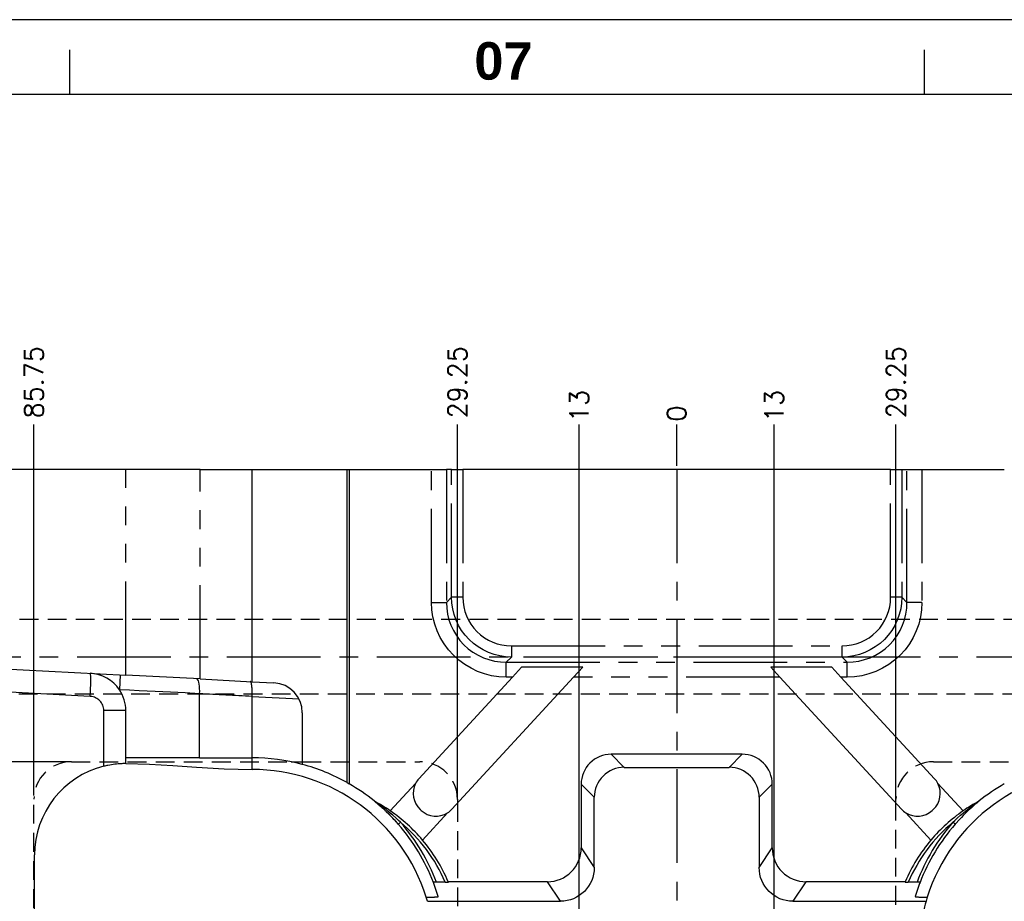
# Model space of a CAD drawing. Extents: x 2651 to 11825, y -3833 to 1075.
# Tile 32 of 256: x 3328 to 3459, y -3131 to -3013. Entities that reach past the tile are written whole.
import ezdxf

# ---------------------------------------------------------------- set-up
doc = ezdxf.new("R2010")
doc.units = 0
doc.header["$LTSCALE"] = 10
for name, pattern in [('CENTER', [2, 1.25, -0.25, 0.25, -0.25]), ('HIDDEN', [0.375, 0.25, -0.125]), ('PHANTOM', [2.5, 1.25, -0.25, 0.25, -0.25, 0.25, -0.25])]:
    doc.linetypes.add(name, pattern=pattern)
doc.layers.get('0').update_dxf_attribs({"linetype": 'CONTINUOUS'})
doc.layers.get('Defpoints').update_dxf_attribs({"linetype": 'CONTINUOUS'})
for name, color, linetype in [('BOX', 4, 'CONTINUOUS'), ('CEN', 1, 'CENTER'), ('COOL', 150, 'HIDDEN'), ('DIM', 3, 'CONTINUOUS'), ('LAYER_101', 7, 'CONTINUOUS')]:
    doc.layers.add(name, color=color, linetype=linetype)
doc.styles.get("Standard").update_dxf_attribs({"font": 'romans.shx'})
doc.dimstyles.new('1-1', dxfattribs={"dimtxt": 2.5, "dimasz": 2.5, "dimexe": 1, "dimexo": 0.5, "dimtad": 0, "dimrnd": 1.38778e-17, "dimzin": 9, "dimdsep": 46, "dimtxsty": 'Standard', "dimblk": 'CLOSED', "dimcen": 0, "dimclrd": 3, "dimclre": 3, "dimclrt": 3, "dimazin": 2, "dimtfac": 0.75, "dimtofl": 0, "dimtmove": 0, "dimatfit": 3, "dimfxl": 0, "dimtolj": 1, "dimarcsym": 0})

# ---------------------------------------------------------------- blocks, each defined once
blk = doc.blocks.new('*D590')
at = {"layer": 'Defpoints', "color": 0}
for p in [(3415.68, -3067.36), (3415.68, -3073.36), (3415.68, -3173.36)]:
    blk.add_point(p, dxfattribs=at)
at = {"layer": 'DIM', "color": 3, "lineweight": -2}
blk.add_line((3415.68, -3072.86), (3415.68, -3067.36), dxfattribs=at)
at = {"layer": 'DIM', "color": 3, "insert": (3415.68, -3065.9), "char_height": 2.5, "attachment_point": 5, "rotation": 90}
blk.add_mtext('\\A1;0', dxfattribs=at)
blk = doc.blocks.new('_Closed')
at = {"color": 0, "linetype": 'ByBlock', "lineweight": -2}
for p, q in [((-1, 0.167), (0, 0)), ((-1, 0.167), (-1, -0.167)), ((0, 0), (-1, -0.167)), ((0, 0), (-1, 0))]:
    blk.add_line(p, q, dxfattribs=at)
blk = doc.blocks.new('*D591')
at = {"layer": 'Defpoints', "color": 0}
for p in [(3515.68, -3067.36), (3515.68, -3092.36), (3415.68, -3173.36)]:
    blk.add_point(p, dxfattribs=at)
at = {"layer": 'DIM', "color": 3, "lineweight": -2}
blk.add_line((3515.68, -3091.86), (3515.68, -3067.36), dxfattribs=at)
at = {"layer": 'DIM', "color": 3, "insert": (3515.68, -3063.7), "char_height": 2.5, "attachment_point": 5, "rotation": 90}
blk.add_mtext('\\A1;100', dxfattribs=at)
blk = doc.blocks.new('*D592')
at = {"layer": 'Defpoints', "color": 0}
for p in [(3523.68, -3067.36), (3523.68, -3112.64), (3415.68, -3173.36)]:
    blk.add_point(p, dxfattribs=at)
at = {"layer": 'DIM', "color": 3, "lineweight": -2}
blk.add_line((3523.68, -3112.14), (3523.68, -3067.36), dxfattribs=at)
at = {"layer": 'DIM', "color": 3, "insert": (3523.68, -3063.7), "char_height": 2.5, "attachment_point": 5, "rotation": 90}
blk.add_mtext('\\A1;108', dxfattribs=at)
blk = doc.blocks.new('*D593')
at = {"layer": 'Defpoints', "color": 0}
for p in [(3535.68, -3067.36), (3535.68, -3073.36), (3415.68, -3173.36)]:
    blk.add_point(p, dxfattribs=at)
at = {"layer": 'DIM', "color": 3, "lineweight": -2}
blk.add_line((3535.68, -3072.86), (3535.68, -3067.36), dxfattribs=at)
at = {"layer": 'DIM', "color": 3, "insert": (3535.68, -3063.7), "char_height": 2.5, "attachment_point": 5, "rotation": 90}
blk.add_mtext('\\A1;120', dxfattribs=at)
blk = doc.blocks.new('*D594')
at = {"layer": 'Defpoints', "color": 0}
for p in [(3315.68, -3067.36), (3315.68, -3092.36), (3415.68, -3173.36)]:
    blk.add_point(p, dxfattribs=at)
at = {"layer": 'DIM', "color": 3, "lineweight": -2}
blk.add_line((3315.68, -3091.86), (3315.68, -3067.36), dxfattribs=at)
at = {"layer": 'DIM', "color": 3, "insert": (3315.68, -3063.7), "char_height": 2.5, "attachment_point": 5, "rotation": 90}
blk.add_mtext('\\A1;100', dxfattribs=at)
blk = doc.blocks.new('*D595')
at = {"layer": 'Defpoints', "color": 0}
for p in [(3307.68, -3067.36), (3307.68, -3112.64), (3415.68, -3173.36)]:
    blk.add_point(p, dxfattribs=at)
at = {"layer": 'DIM', "color": 3, "lineweight": -2}
blk.add_line((3307.68, -3112.14), (3307.68, -3067.36), dxfattribs=at)
at = {"layer": 'DIM', "color": 3, "insert": (3307.68, -3063.7), "char_height": 2.5, "attachment_point": 5, "rotation": 90}
blk.add_mtext('\\A1;108', dxfattribs=at)
blk = doc.blocks.new('*D596')
at = {"layer": 'Defpoints', "color": 0}
for p in [(3295.68, -3067.36), (3295.68, -3073.36), (3415.68, -3173.36)]:
    blk.add_point(p, dxfattribs=at)
at = {"layer": 'DIM', "color": 3, "lineweight": -2}
blk.add_line((3295.68, -3072.86), (3295.68, -3067.36), dxfattribs=at)
at = {"layer": 'DIM', "color": 3, "insert": (3295.68, -3063.7), "char_height": 2.5, "attachment_point": 5, "rotation": 90}
blk.add_mtext('\\A1;120', dxfattribs=at)
blk = doc.blocks.new('*D597')
at = {"layer": 'Defpoints', "color": 0}
for p in [(3289.68, -3073.36), (3295.68, -3073.36), (3415.68, -3173.36)]:
    blk.add_point(p, dxfattribs=at)
at = {"layer": 'DIM', "color": 3, "lineweight": -2}
blk.add_line((3295.18, -3073.36), (3289.68, -3073.36), dxfattribs=at)
at = {"layer": 'DIM', "color": 3, "insert": (3286.02, -3073.36), "char_height": 2.5, "attachment_point": 5}
blk.add_mtext('\\A1;100', dxfattribs=at)
blk = doc.blocks.new('*D598')
at = {"layer": 'Defpoints', "color": 0}
for p in [(3289.68, -3098.36), (3295.68, -3098.36), (3415.68, -3173.36)]:
    blk.add_point(p, dxfattribs=at)
at = {"layer": 'DIM', "color": 3, "lineweight": -2}
blk.add_line((3295.18, -3098.36), (3289.68, -3098.36), dxfattribs=at)
at = {"layer": 'DIM', "color": 3, "insert": (3287.04, -3098.36), "char_height": 2.5, "attachment_point": 5}
blk.add_mtext('\\A1;75', dxfattribs=at)
blk = doc.blocks.new('*D599')
at = {"layer": 'Defpoints', "color": 0}
for p in [(3289.68, -3118.36), (3301.97, -3118.36), (3415.68, -3173.36)]:
    blk.add_point(p, dxfattribs=at)
at = {"layer": 'DIM', "color": 3, "lineweight": -2}
blk.add_line((3301.47, -3118.36), (3289.68, -3118.36), dxfattribs=at)
at = {"layer": 'DIM', "color": 3, "insert": (3287.04, -3118.36), "char_height": 2.5, "attachment_point": 5}
blk.add_mtext('\\A1;55', dxfattribs=at)
blk = doc.blocks.new('*D608')
at = {"layer": 'Defpoints', "color": 0}
for p in [(3529.4, -3118.36), (3541.68, -3118.36), (3415.68, -3173.36)]:
    blk.add_point(p, dxfattribs=at)
at = {"layer": 'DIM', "color": 3, "lineweight": -2}
blk.add_line((3529.9, -3118.36), (3541.68, -3118.36), dxfattribs=at)
at = {"layer": 'DIM', "color": 3, "insert": (3544.33, -3118.36), "char_height": 2.5, "attachment_point": 5}
blk.add_mtext('\\A1;55', dxfattribs=at)
blk = doc.blocks.new('*D786')
at = {"layer": 'Defpoints', "color": 0}
for p in [(3402.68, -3067.36), (3415.68, -3173.36), (3402.68, -3193.83)]:
    blk.add_point(p, dxfattribs=at)
at = {"layer": 'DIM', "color": 3, "lineweight": -2}
blk.add_line((3402.68, -3193.33), (3402.68, -3067.36), dxfattribs=at)
at = {"layer": 'DIM', "color": 3, "insert": (3402.68, -3064.89), "char_height": 2.5, "attachment_point": 5, "rotation": 90}
blk.add_mtext('\\A1;13', dxfattribs=at)
blk = doc.blocks.new('*D787')
at = {"layer": 'Defpoints', "color": 0}
for p in [(3428.68, -3067.36), (3415.68, -3173.36), (3428.68, -3193.83)]:
    blk.add_point(p, dxfattribs=at)
at = {"layer": 'DIM', "color": 3, "lineweight": -2}
blk.add_line((3428.68, -3193.33), (3428.68, -3067.36), dxfattribs=at)
at = {"layer": 'DIM', "color": 3, "insert": (3428.68, -3064.89), "char_height": 2.5, "attachment_point": 5, "rotation": 90}
blk.add_mtext('\\A1;13', dxfattribs=at)
blk = doc.blocks.new('dg')
at = {"color": 4}
for p, q in [((684, 816), (684, 810)), ((798, 816), (798, 810))]:
    blk.add_line(p, q, dxfattribs=at)
at = {"layer": 'BOX', "color": 3}
for points in [[(0, 0), (1140, 0), (1140, 820), (0, 820)], [(10, 10), (1130, 10), (1130, 810), (10, 810)]]:
    blk.add_lwpolyline(points, close=True, dxfattribs=at)
at = {"color": 4, "insert": (738, 817), "char_height": 5, "attachment_point": 1}
blk.add_mtext_dynamic_manual_height_columns('{\\fArial|b1|i0|c0|p34;\\C6;07}', width=8, gutter_width=12.5, heights=[0], dxfattribs=at)
blk = doc.blocks.new('*D3403')
at = {"layer": 'Defpoints', "color": 0}
for p in [(3329.93, -3067.36), (3329.93, -3117.36), (3415.68, -3173.36)]:
    blk.add_point(p, dxfattribs=at)
at = {"layer": 'DIM', "color": 3, "lineweight": -2}
blk.add_line((3329.93, -3116.86), (3329.93, -3067.36), dxfattribs=at)
at = {"layer": 'DIM', "color": 3, "insert": (3329.93, -3061.73), "char_height": 2.5, "attachment_point": 5, "rotation": 90}
blk.add_mtext('\\A1;85.75', dxfattribs=at)
blk = doc.blocks.new('*D3404')
at = {"layer": 'Defpoints', "color": 0}
for p in [(3386.43, -3067.36), (3386.43, -3117.89), (3415.68, -3173.36)]:
    blk.add_point(p, dxfattribs=at)
at = {"layer": 'DIM', "color": 3, "lineweight": -2}
blk.add_line((3386.43, -3117.39), (3386.43, -3067.36), dxfattribs=at)
at = {"layer": 'DIM', "color": 3, "insert": (3386.43, -3061.73), "char_height": 2.5, "attachment_point": 5, "rotation": 90}
blk.add_mtext('\\A1;29.25', dxfattribs=at)
blk = doc.blocks.new('*D3405')
at = {"layer": 'Defpoints', "color": 0}
for p in [(3444.93, -3067.36), (3444.93, -3117.89), (3415.68, -3173.36)]:
    blk.add_point(p, dxfattribs=at)
at = {"layer": 'DIM', "color": 3, "lineweight": -2}
blk.add_line((3444.93, -3117.39), (3444.93, -3067.36), dxfattribs=at)
at = {"layer": 'DIM', "color": 3, "insert": (3444.93, -3061.73), "char_height": 2.5, "attachment_point": 5, "rotation": 90}
blk.add_mtext('\\A1;29.25', dxfattribs=at)
blk = doc.blocks.new('*D3406')
at = {"layer": 'Defpoints', "color": 0}
for p in [(3501.43, -3067.36), (3501.43, -3117.36), (3415.68, -3173.36)]:
    blk.add_point(p, dxfattribs=at)
at = {"layer": 'DIM', "color": 3, "lineweight": -2}
blk.add_line((3501.43, -3116.86), (3501.43, -3067.36), dxfattribs=at)
at = {"layer": 'DIM', "color": 3, "insert": (3501.43, -3061.73), "char_height": 2.5, "attachment_point": 5, "rotation": 90}
blk.add_mtext('\\A1;85.75', dxfattribs=at)
blk = doc.blocks.new('*D3407')
at = {"layer": 'Defpoints', "color": 0}
for p in [(3496.43, -3112.36), (3541.68, -3112.36), (3415.68, -3173.36)]:
    blk.add_point(p, dxfattribs=at)
at = {"layer": 'DIM', "color": 3, "lineweight": -2}
blk.add_line((3496.93, -3112.36), (3541.68, -3112.36), dxfattribs=at)
at = {"layer": 'DIM', "color": 3, "insert": (3543.92, -3112.36), "char_height": 2.5, "attachment_point": 5}
blk.add_mtext('\\A1;61', dxfattribs=at)
blk = doc.blocks.new('*D3410')
at = {"layer": 'Defpoints', "color": 0}
for p in [(3289.68, -3112.36), (3334.93, -3112.36), (3415.68, -3173.36)]:
    blk.add_point(p, dxfattribs=at)
at = {"layer": 'DIM', "color": 3, "lineweight": -2}
blk.add_line((3334.43, -3112.36), (3289.68, -3112.36), dxfattribs=at)
at = {"layer": 'DIM', "color": 3, "insert": (3287.45, -3112.36), "char_height": 2.5, "attachment_point": 5}
blk.add_mtext('\\A1;61', dxfattribs=at)

msp = doc.modelspace()

# ---------------------------------------------------------------- linework, layer by layer
at = {"layer": 'CEN'}
msp.add_line((3415.684, -3073.358), (3415.684, -3273.358), dxfattribs=at)
at = {"layer": 'COOL', "color": 1, "linetype": 'CENTER'}
msp.add_line((3295.684, -3098.358), (3524.55, -3098.358), dxfattribs=at)
at = {"layer": 'COOL'}
msp.add_lwpolyline([(3309.278, -3093.358), (3521.663, -3093.358), (3524.55, -3098.358), (3521.663, -3103.358), (3309.278, -3103.358)], dxfattribs=at)
at = {"layer": 'LAYER_101', "color": 0, "linetype": 'Continuous'}
for p, q in [((3342.192, -3073.358), (3295.684, -3073.358)), ((3352.118, -3073.358), (3342.192, -3073.358)), ((3352.118, -3073.358), (3359.032, -3073.358)), ((3359.032, -3101.678), (3359.032, -3073.358)), ((3359.032, -3073.358), (3371.719, -3073.358)), ((3371.719, -3073.358), (3371.986, -3073.358)), ((3371.719, -3115.145), (3371.719, -3073.358)), ((3371.986, -3073.358), (3371.986, -3115.297)), ((3371.986, -3073.358), (3382.977, -3073.358)), ((3382.977, -3073.358), (3384.969, -3073.358)), ((3385.652, -3073.358), (3384.969, -3073.358)), ((3385.652, -3073.358), (3387.146, -3073.358)), ((3444.222, -3073.358), (3387.146, -3073.358)), ((3444.222, -3073.358), (3445.716, -3073.358)), ((3445.716, -3073.358), (3446.399, -3073.358)), ((3446.399, -3073.358), (3448.392, -3073.358)), ((3448.392, -3073.358), (3459.382, -3073.358)), ((3295.684, -3098.358), (3342.192, -3100.795)), ((3352.118, -3101.316), (3342.192, -3100.795)), ((3394.99, -3099.743), (3393.772, -3101.066)), ((3403.147, -3099.743), (3394.99, -3099.743)), ((3401.929, -3101.066), (3403.147, -3099.743)), ((3436.378, -3099.743), (3428.221, -3099.743)), ((3428.221, -3099.743), (3429.44, -3101.066)), ((3437.596, -3101.066), (3436.378, -3099.743)), ((3352.118, -3101.316), (3359.032, -3101.678)), ((3359.032, -3101.678), (3361.947, -3101.831)), ((3393.772, -3101.066), (3381.289, -3114.62)), ((3385.703, -3118.684), (3401.929, -3101.066)), ((3429.44, -3101.066), (3445.665, -3118.684)), ((3450.079, -3114.62), (3437.596, -3101.066)), ((3359.032, -3103.678), (3359.033, -3103.649)), ((3359.032, -3111.826), (3359.032, -3103.678)), ((3342.192, -3111.826), (3342.192, -3105.54)), ((3365.737, -3105.825), (3365.737, -3112.709)), ((3424.433, -3111.358), (3406.936, -3111.358)), ((3351.994, -3111.826), (3342.192, -3111.826)), ((3342.192, -3112.604), (3342.192, -3111.826)), ((3352.024, -3111.826), (3351.994, -3111.826)), ((3352.024, -3111.826), (3352.041, -3111.826)), ((3352.041, -3111.826), (3352.071, -3111.826)), ((3352.071, -3111.826), (3359.032, -3111.826)), ((3408.682, -3113.104), (3422.687, -3113.104)), ((3371.719, -3115.145), (3371.986, -3115.297)), ((3380.851, -3115.243), (3377.474, -3118.91)), ((3402.938, -3115.356), (3402.938, -3123.86)), ((3428.43, -3123.86), (3428.43, -3115.356)), ((3453.894, -3118.91), (3450.517, -3115.243)), ((3375.326, -3117.592), (3375.382, -3117.637)), ((3404.684, -3126.48), (3404.684, -3117.102)), ((3426.684, -3117.102), (3426.684, -3126.48)), ((3455.986, -3117.637), (3455.854, -3117.745)), ((3456.043, -3117.592), (3455.986, -3117.637)), ((3381.605, -3118.853), (3381.458, -3118.717)), ((3381.77, -3122.807), (3385.118, -3119.172)), ((3446.25, -3119.172), (3449.598, -3122.807)), ((3449.91, -3118.717), (3449.763, -3118.853)), ((3452.818, -3120.687), (3453.436, -3120.007)), ((3453.44, -3120.01), (3452.823, -3120.692)), ((3330.015, -3150.436), (3330.015, -3124.78)), ((3383.864, -3130.347), (3383.22, -3128.453)), ((3384.806, -3128.433), (3383.628, -3128.433)), ((3398.444, -3128.358), (3385.197, -3128.358)), ((3385.22, -3128.412), (3385.197, -3128.358)), ((3446.171, -3128.358), (3432.925, -3128.358)), ((3446.171, -3128.358), (3446.148, -3128.412)), ((3447.74, -3128.433), (3446.562, -3128.433)), ((3448.084, -3128.62), (3447.504, -3130.347)), ((3448.148, -3128.453), (3448.084, -3128.62)), ((3382.43, -3130.978), (3382.264, -3130.429)), ((3382.43, -3130.978), (3400.19, -3130.978)), ((3431.179, -3130.978), (3448.939, -3130.978)), ((3449.104, -3130.429), (3448.939, -3130.978))]:
    msp.add_line(p, q, dxfattribs=at)
at = {"layer": 'LAYER_101', "color": 253, "linetype": 'PHANTOM'}
for p, q in [((3342.192, -3100.795), (3342.192, -3073.358)), ((3352.118, -3101.316), (3352.118, -3073.358)), ((3382.977, -3091.104), (3382.977, -3073.358)), ((3384.969, -3073.358), (3384.969, -3091.104)), ((3385.652, -3090.421), (3385.652, -3073.358)), ((3387.146, -3073.358), (3387.146, -3090.421)), ((3444.222, -3090.421), (3444.222, -3073.358)), ((3445.716, -3073.358), (3445.716, -3090.421)), ((3446.399, -3091.104), (3446.399, -3073.358)), ((3448.392, -3073.358), (3448.392, -3091.104)), ((3384.969, -3091.104), (3385.652, -3090.421)), ((3387.146, -3090.421), (3385.652, -3090.421)), ((3445.716, -3090.421), (3444.222, -3090.421)), ((3445.716, -3090.421), (3446.399, -3091.104)), ((3382.977, -3091.104), (3384.969, -3091.104)), ((3448.392, -3091.104), (3446.399, -3091.104)), ((3393.621, -3096.896), (3393.621, -3098.39)), ((3393.621, -3096.896), (3437.747, -3096.896)), ((3437.747, -3098.39), (3437.747, -3096.896)), ((3393.621, -3098.39), (3392.938, -3099.073)), ((3437.747, -3098.39), (3393.621, -3098.39)), ((3438.43, -3099.073), (3437.747, -3098.39)), ((3392.938, -3101.066), (3392.938, -3099.073)), ((3392.938, -3099.073), (3438.43, -3099.073)), ((3438.43, -3101.066), (3438.43, -3099.073)), ((3341.448, -3100.756), (3341.343, -3102.754)), ((3337.453, -3103.643), (3295.684, -3101.454)), ((3393.772, -3101.066), (3392.938, -3101.066)), ((3429.44, -3101.066), (3401.929, -3101.066)), ((3438.43, -3101.066), (3437.596, -3101.066)), ((3352.041, -3111.826), (3352.041, -3103.287)), ((3365.3, -3104.006), (3359.032, -3103.678)), ((3339.254, -3112.963), (3339.254, -3105.54)), ((3342.192, -3105.54), (3339.254, -3105.54)), ((3406.936, -3111.358), (3408.682, -3113.104)), ((3422.687, -3113.104), (3424.433, -3111.358)), ((3359.032, -3113.381), (3359.032, -3111.826)), ((3404.684, -3117.102), (3402.938, -3115.356)), ((3428.43, -3115.356), (3426.684, -3117.102)), ((3378.545, -3120.692), (3378.55, -3120.687)), ((3378.55, -3120.687), (3378.838, -3120.436)), ((3452.818, -3120.687), (3452.53, -3120.436)), ((3452.823, -3120.692), (3452.818, -3120.687)), ((3402.938, -3123.86), (3404.684, -3126.48)), ((3426.684, -3126.48), (3428.43, -3123.86)), ((3400.19, -3130.978), (3398.444, -3128.358)), ((3432.925, -3128.358), (3431.179, -3130.978))]:
    msp.add_line(p, q, dxfattribs=at)
at = {"layer": 'LAYER_101', "color": 6, "linetype": 'HIDDEN'}
for p, q in [((3334.934, -3112.358), (3364.248, -3112.358)), ((3364.248, -3112.358), (3365.737, -3112.358)), ((3365.737, -3112.358), (3381.434, -3112.358)), ((3449.934, -3112.358), (3465.631, -3112.358)), ((3329.934, -3229.358), (3329.934, -3117.358)), ((3386.434, -3117.358), (3386.434, -3117.89)), ((3386.434, -3117.89), (3386.434, -3228.931)), ((3444.934, -3117.89), (3444.934, -3117.358)), ((3444.934, -3228.931), (3444.934, -3117.89))]:
    msp.add_line(p, q, dxfattribs=at)
at = {"layer": 'LAYER_101', "color": 253, "linetype": 'PHANTOM'}
for points in [[(3393.621, -3098.39, 0), (3392.841, -3098.351, 0), (3392.069, -3098.236, 0), (3391.311, -3098.046, 0), (3390.574, -3097.783, 0), (3389.867, -3097.449, 0), (3389.196, -3097.047, 0), (3388.567, -3096.581, 0), (3387.987, -3096.055, 0), (3387.461, -3095.475, 0), (3386.995, -3094.846, 0), (3386.593, -3094.175, 0), (3386.259, -3093.468, 0), (3385.996, -3092.732, 0), (3385.806, -3091.973, 0), (3385.691, -3091.201, 0), (3385.652, -3090.421, 0)], [(3387.146, -3090.421, 0), (3387.177, -3091.054, 0), (3387.269, -3091.682, 0), (3387.423, -3092.299, 0), (3387.636, -3092.898, 0), (3387.907, -3093.473, 0), (3388.234, -3094.019, 0), (3388.612, -3094.531, 0), (3389.04, -3095.002, 0), (3389.511, -3095.43, 0), (3390.023, -3095.808, 0), (3390.569, -3096.135, 0), (3391.144, -3096.406, 0), (3391.743, -3096.619, 0), (3392.36, -3096.773, 0), (3392.988, -3096.865, 0), (3393.621, -3096.896, 0)], [(3445.716, -3090.421, 0), (3445.677, -3091.201, 0), (3445.562, -3091.973, 0), (3445.372, -3092.732, 0), (3445.109, -3093.468, 0), (3444.775, -3094.175, 0), (3444.373, -3094.846, 0), (3443.907, -3095.475, 0), (3443.381, -3096.055, 0), (3442.801, -3096.581, 0), (3442.172, -3097.047, 0), (3441.501, -3097.449, 0), (3440.794, -3097.783, 0), (3440.058, -3098.046, 0), (3439.299, -3098.236, 0), (3438.527, -3098.351, 0), (3437.747, -3098.39, 0)], [(3437.747, -3096.896, 0), (3438.38, -3096.865, 0), (3439.009, -3096.773, 0), (3439.625, -3096.619, 0), (3440.224, -3096.406, 0), (3440.799, -3096.135, 0), (3441.345, -3095.808, 0), (3441.857, -3095.43, 0), (3442.329, -3095.002, 0), (3442.756, -3094.531, 0), (3443.135, -3094.019, 0), (3443.461, -3093.473, 0), (3443.732, -3092.898, 0), (3443.945, -3092.299, 0), (3444.099, -3091.682, 0), (3444.191, -3091.054, 0), (3444.222, -3090.421, 0)], [(3392.938, -3101.066, 0), (3391.964, -3101.018, 0), (3390.997, -3100.876, 0), (3390.049, -3100.64, 0), (3389.128, -3100.312, 0), (3388.243, -3099.895, 0), (3387.402, -3099.392, 0), (3386.615, -3098.81, 0), (3385.89, -3098.152, 0), (3385.232, -3097.427, 0), (3384.65, -3096.64, 0), (3384.147, -3095.799, 0), (3383.73, -3094.914, 0), (3383.402, -3093.993, 0), (3383.166, -3093.045, 0), (3383.024, -3092.078, 0), (3382.977, -3091.104, 0)], [(3384.969, -3091.104, 0), (3385.005, -3091.883, 0), (3385.118, -3092.656, 0), (3385.305, -3093.416, 0), (3385.566, -3094.154, 0), (3385.899, -3094.863, 0), (3386.3, -3095.536, 0), (3386.767, -3096.167, 0), (3387.293, -3096.749, 0), (3387.875, -3097.275, 0), (3388.506, -3097.742, 0), (3389.179, -3098.143, 0), (3389.888, -3098.476, 0), (3390.626, -3098.737, 0), (3391.386, -3098.924, 0), (3392.159, -3099.037, 0), (3392.938, -3099.073, 0)], [(3448.392, -3091.104, 0), (3448.344, -3092.078, 0), (3448.202, -3093.045, 0), (3447.966, -3093.993, 0), (3447.638, -3094.914, 0), (3447.221, -3095.799, 0), (3446.718, -3096.64, 0), (3446.136, -3097.427, 0), (3445.478, -3098.152, 0), (3444.753, -3098.81, 0), (3443.966, -3099.392, 0), (3443.126, -3099.895, 0), (3442.241, -3100.312, 0), (3441.319, -3100.64, 0), (3440.371, -3100.876, 0), (3439.405, -3101.018, 0), (3438.43, -3101.066, 0)], [(3438.43, -3099.073, 0), (3439.209, -3099.037, 0), (3439.982, -3098.924, 0), (3440.742, -3098.737, 0), (3441.48, -3098.476, 0), (3442.189, -3098.143, 0), (3442.863, -3097.742, 0), (3443.493, -3097.275, 0), (3444.075, -3096.749, 0), (3444.601, -3096.167, 0), (3445.068, -3095.536, 0), (3445.469, -3094.863, 0), (3445.802, -3094.154, 0), (3446.063, -3093.416, 0), (3446.251, -3092.656, 0), (3446.363, -3091.883, 0), (3446.399, -3091.104, 0)], [(3337.453, -3103.643, 0), (3337.479, -3103.105, 0), (3337.499, -3102.584, 0), (3337.513, -3102.095, 0), (3337.519, -3101.653, 0), (3337.519, -3101.271, 0), (3337.512, -3100.962, 0), (3337.499, -3100.734, 0), (3337.479, -3100.594, 0), (3337.453, -3100.547, 0)], [(3352.041, -3103.287, 0), (3352.05, -3102.941, 0), (3352.043, -3102.604, 0), (3352.021, -3102.289, 0), (3351.984, -3102.003, 0), (3351.933, -3101.757, 0), (3351.869, -3101.558, 0), (3351.796, -3101.41, 0), (3351.714, -3101.32, 0), (3351.633, -3101.29, 0)], [(3352.041, -3103.287, 0), (3352.041, -3103.287, 0), (3350.107, -3103.186, 0), (3348.168, -3103.087, 0), (3346.091, -3102.984, 0), (3343.989, -3102.882, 0), (3342.668, -3102.82, 0), (3341.343, -3102.754, 0)], [(3378.838, -3120.436, 0), (3378.581, -3120.189, 0), (3378.228, -3119.859, 0), (3377.826, -3119.499, 0), (3377.473, -3119.198, 0), (3377.155, -3118.935, 0), (3376.905, -3118.735, 0), (3376.672, -3118.554, 0), (3376.459, -3118.392, 0), (3376.264, -3118.248, 0), (3375.803, -3117.917, 0), (3375.695, -3117.841, 0), (3375.58, -3117.763, 0), (3375.532, -3117.73, 0)], [(3452.53, -3120.436, 0), (3452.787, -3120.189, 0), (3453.14, -3119.859, 0), (3453.543, -3119.499, 0), (3453.895, -3119.198, 0), (3454.213, -3118.935, 0), (3454.464, -3118.735, 0), (3454.696, -3118.554, 0), (3454.91, -3118.392, 0), (3455.104, -3118.248, 0), (3455.565, -3117.917, 0), (3455.673, -3117.841, 0), (3455.788, -3117.763, 0), (3455.836, -3117.73, 0)]]:
    msp.add_polyline3d(points, dxfattribs=at)
at = {"layer": 'LAYER_101', "color": 0, "linetype": 'Continuous'}
for points in [[(3359.033, -3103.649, 0), (3359.04, -3103.484, 0), (3359.044, -3103.321, 0), (3359.047, -3103.155, 0), (3359.047, -3102.993, 0), (3359.044, -3102.841, 0), (3359.039, -3102.694, 0), (3359.032, -3102.55, 0), (3359.022, -3102.413, 0), (3359.01, -3102.289, 0), (3358.997, -3102.174, 0), (3358.98, -3102.067, 0), (3358.962, -3101.971, 0), (3358.942, -3101.889, 0), (3358.92, -3101.819, 0), (3358.897, -3101.76, 0), (3358.872, -3101.715, 0), (3358.856, -3101.695, 0), (3358.84, -3101.68, 0), (3358.823, -3101.671, 0), (3358.806, -3101.666, 0), (3358.803, -3101.666, 0)], [(3342.192, -3112.604, 0), (3342.181, -3112.604, 0), (3342.149, -3112.604, 0), (3342.094, -3112.604, 0), (3342.017, -3112.605, 0), (3341.922, -3112.607, 0), (3341.807, -3112.61, 0), (3341.67, -3112.615, 0), (3341.513, -3112.623, 0), (3341.345, -3112.633, 0), (3341.161, -3112.647, 0), (3340.958, -3112.666, 0), (3340.741, -3112.69, 0), (3340.522, -3112.719, 0), (3340.294, -3112.752, 0), (3340.052, -3112.793, 0), (3339.805, -3112.84, 0), (3339.669, -3112.868, 0), (3339.532, -3112.898, 0), (3339.393, -3112.93, 0), (3339.254, -3112.963, 0)], [(3342.192, -3112.604, 0), (3345.335, -3112.675, 0), (3348.479, -3112.848, 0), (3351.622, -3113.062, 0), (3355.327, -3113.285, 0), (3359.032, -3113.381, 0)], [(3376.096, -3118.24, 0), (3376.215, -3118.341, 0), (3376.342, -3118.447, 0), (3376.475, -3118.56, 0), (3376.611, -3118.684, 0), (3376.763, -3118.828, 0), (3376.942, -3119.001, 0), (3377.263, -3119.316, 0), (3377.641, -3119.7, 0), (3378.072, -3120.156, 0), (3378.55, -3120.687, 0)], [(3398.444, -3128.358, 0), (3398.884, -3128.336, 0), (3399.321, -3128.272, 0), (3399.749, -3128.164, 0), (3400.164, -3128.016, 0), (3400.563, -3127.827, 0), (3400.942, -3127.6, 0), (3401.296, -3127.336, 0), (3401.623, -3127.04, 0), (3401.919, -3126.713, 0), (3402.182, -3126.358, 0), (3402.409, -3125.979, 0), (3402.597, -3125.58, 0), (3402.745, -3125.165, 0), (3402.852, -3124.737, 0), (3402.916, -3124.3, 0), (3402.938, -3123.86, 0)], [(3428.43, -3123.86, 0), (3428.452, -3124.3, 0), (3428.516, -3124.737, 0), (3428.623, -3125.165, 0), (3428.771, -3125.58, 0), (3428.96, -3125.979, 0), (3429.186, -3126.358, 0), (3429.449, -3126.713, 0), (3429.745, -3127.04, 0), (3430.072, -3127.336, 0), (3430.426, -3127.6, 0), (3430.805, -3127.827, 0), (3431.204, -3128.016, 0), (3431.619, -3128.164, 0), (3432.047, -3128.272, 0), (3432.484, -3128.336, 0), (3432.925, -3128.358, 0)], [(3404.684, -3126.48, 0), (3404.663, -3126.921, 0), (3404.598, -3127.357, 0), (3404.491, -3127.785, 0), (3404.343, -3128.2, 0), (3404.155, -3128.599, 0), (3403.928, -3128.978, 0), (3403.666, -3129.333, 0), (3403.369, -3129.66, 0), (3403.043, -3129.957, 0), (3402.688, -3130.22, 0), (3402.31, -3130.447, 0), (3401.911, -3130.636, 0), (3401.495, -3130.785, 0), (3401.067, -3130.892, 0), (3400.63, -3130.957, 0), (3400.19, -3130.978, 0)], [(3431.179, -3130.978, 0), (3430.738, -3130.957, 0), (3430.301, -3130.892, 0), (3429.873, -3130.785, 0), (3429.458, -3130.636, 0), (3429.059, -3130.447, 0), (3428.68, -3130.22, 0), (3428.326, -3129.957, 0), (3427.999, -3129.66, 0), (3427.703, -3129.333, 0), (3427.44, -3128.978, 0), (3427.214, -3128.599, 0), (3427.025, -3128.2, 0), (3426.877, -3127.785, 0), (3426.77, -3127.357, 0), (3426.706, -3126.921, 0), (3426.684, -3126.48, 0)], [(3383.628, -3128.433, 0), (3383.591, -3128.433, 0), (3383.554, -3128.433, 0), (3383.518, -3128.433, 0), (3383.482, -3128.434, 0), (3383.447, -3128.435, 0), (3383.421, -3128.435, 0), (3383.396, -3128.436, 0), (3383.372, -3128.437, 0), (3383.349, -3128.438, 0), (3383.328, -3128.439, 0), (3383.31, -3128.44, 0), (3383.293, -3128.441, 0), (3383.277, -3128.442, 0), (3383.263, -3128.444, 0), (3383.251, -3128.445, 0), (3383.242, -3128.446, 0), (3383.234, -3128.447, 0), (3383.228, -3128.449, 0), (3383.224, -3128.45, 0), (3383.221, -3128.451, 0), (3383.22, -3128.453, 0)], [(3384.806, -3128.433, 0), (3384.809, -3128.433, 0), (3384.848, -3128.433, 0), (3384.887, -3128.432, 0), (3384.925, -3128.432, 0), (3384.962, -3128.431, 0), (3384.99, -3128.431, 0), (3385.017, -3128.43, 0), (3385.044, -3128.429, 0), (3385.069, -3128.428, 0), (3385.092, -3128.427, 0), (3385.113, -3128.426, 0), (3385.132, -3128.425, 0), (3385.149, -3128.424, 0), (3385.165, -3128.423, 0), (3385.179, -3128.421, 0), (3385.19, -3128.42, 0), (3385.2, -3128.419, 0), (3385.208, -3128.418, 0), (3385.214, -3128.416, 0), (3385.218, -3128.415, 0), (3385.22, -3128.414, 0), (3385.22, -3128.412, 0)], [(3446.148, -3128.412, 0), (3446.148, -3128.414, 0), (3446.151, -3128.415, 0), (3446.155, -3128.416, 0), (3446.161, -3128.418, 0), (3446.171, -3128.419, 0), (3446.183, -3128.421, 0), (3446.197, -3128.422, 0), (3446.214, -3128.424, 0), (3446.232, -3128.425, 0), (3446.253, -3128.426, 0), (3446.275, -3128.427, 0), (3446.299, -3128.428, 0), (3446.326, -3128.429, 0), (3446.354, -3128.43, 0), (3446.384, -3128.431, 0), (3446.415, -3128.431, 0), (3446.448, -3128.432, 0), (3446.483, -3128.432, 0), (3446.518, -3128.433, 0), (3446.554, -3128.433, 0), (3446.562, -3128.433, 0)], [(3448.148, -3128.453, 0), (3448.147, -3128.451, 0), (3448.144, -3128.45, 0), (3448.138, -3128.448, 0), (3448.13, -3128.447, 0), (3448.119, -3128.445, 0), (3448.106, -3128.444, 0), (3448.09, -3128.442, 0), (3448.072, -3128.441, 0), (3448.053, -3128.44, 0), (3448.031, -3128.439, 0), (3448.007, -3128.437, 0), (3447.982, -3128.437, 0), (3447.954, -3128.436, 0), (3447.925, -3128.435, 0), (3447.895, -3128.434, 0), (3447.863, -3128.434, 0), (3447.833, -3128.433, 0), (3447.802, -3128.433, 0), (3447.771, -3128.433, 0), (3447.74, -3128.433, 0)], [(3382.264, -3130.429, 0), (3382.346, -3130.428, 0), (3382.429, -3130.428, 0), (3382.571, -3130.427, 0), (3382.712, -3130.425, 0), (3382.85, -3130.423, 0), (3382.983, -3130.42, 0), (3383.082, -3130.417, 0), (3383.178, -3130.414, 0), (3383.269, -3130.411, 0), (3383.356, -3130.407, 0), (3383.436, -3130.403, 0), (3383.508, -3130.399, 0), (3383.574, -3130.395, 0), (3383.635, -3130.39, 0), (3383.688, -3130.385, 0), (3383.735, -3130.38, 0), (3383.782, -3130.374, 0), (3383.819, -3130.367, 0), (3383.845, -3130.361, 0), (3383.86, -3130.354, 0), (3383.864, -3130.351, 0), (3383.864, -3130.347, 0)], [(3447.504, -3130.347, 0), (3447.507, -3130.354, 0), (3447.521, -3130.36, 0), (3447.546, -3130.367, 0), (3447.58, -3130.373, 0), (3447.625, -3130.379, 0), (3447.68, -3130.385, 0), (3447.744, -3130.391, 0), (3447.817, -3130.396, 0), (3447.898, -3130.401, 0), (3447.987, -3130.406, 0), (3448.084, -3130.41, 0), (3448.186, -3130.414, 0), (3448.298, -3130.418, 0), (3448.416, -3130.421, 0), (3448.537, -3130.423, 0), (3448.662, -3130.425, 0), (3448.771, -3130.427, 0), (3448.881, -3130.428, 0), (3448.993, -3130.428, 0), (3449.104, -3130.429, 0)]]:
    msp.add_polyline3d(points, dxfattribs=at)
for centre, radius, start, end in [((3337.192, -3105.54), 5, 33.8699, 87), ((3361.737, -3105.825), 4, 0, 87), ((3337.191, -3105.54), 5.001, 359.99981, 33.86468), ((3406.935, -3115.355), 3.998, 89.99348, 180.00652), ((3424.433, -3115.355), 3.998, 359.99348, 90.00652), ((3359.032, -3137.734), 25.908, 75, 90), ((3359.032, -3137.734), 25.908, 60.68032, 75), ((3342.192, -3124.78), 12.177, 103.96089, 180), ((3359.032, -3137.734), 24.354, 17.45718, 90), ((3408.681, -3117.101), 3.998, 89.99348, 180.00652), ((3422.687, -3117.101), 3.998, 359.99348, 90.00652), ((3472.336, -3137.734), 24.354, 90, 162.54282), ((3359.032, -3137.734), 25.908, 51.03035, 60), ((3383.422, -3116.584), 2.9, 152.44683, 227.35665), ((3383.422, -3116.584), 2.9, 137.35665, 152.44683), ((3447.946, -3116.584), 2.9, 312.64335, 27.55317), ((3447.946, -3116.584), 2.9, 27.55317, 42.64335), ((3472.336, -3137.734), 25.908, 120, 128.96965), ((3375.57, -3117.289), 0.389, 231.03035, 241.72111), ((3358.944, -3137.843), 26.048, 48.81449, 50.86956), ((3364.953, -3137.025), 22.022, 55.34751, 61.72111), ((3466.415, -3137.025), 22.022, 118.27889, 124.65249), ((3472.379, -3137.787), 25.975, 129.50683, 131.19167), ((3455.798, -3117.289), 0.389, 298.27889, 308.96965), ((3364.953, -3137.025), 22.022, 40.21284, 55.34751), ((3383.57, -3116.72), 2.9, 227.35665, 302.26646), ((3383.57, -3116.72), 2.9, 302.26646, 317.35665), ((3447.799, -3116.72), 2.9, 222.64335, 237.73354), ((3447.799, -3116.72), 2.9, 237.73354, 312.64335), ((3466.415, -3137.025), 22.022, 124.65249, 139.78716), ((3472.342, -3137.741), 25.917, 131.19709, 136.83136), ((3359.032, -3137.734), 25.908, 20.99256, 41.13397), ((3472.336, -3137.734), 25.908, 138.86603, 159.00744), ((3364.953, -3137.025), 22.022, 23.17706, 40.21284), ((3466.415, -3137.025), 22.022, 139.78716, 156.82294), ((3472.336, -3137.734), 24.354, 163.89382, 171.21206)]:
    msp.add_arc(centre, radius, start, end, dxfattribs=at)
at = {"layer": 'LAYER_101', "color": 253, "linetype": 'PHANTOM'}
for centre, radius, start, end in [((3337.354, -3105.54), 1.9, 0, 87), ((3088.954, -8254.79), 5158.217, 86.998688, 87.076453), ((3364.953, -3137.025), 21.633, 23.40276, 50.071), ((3359.032, -3137.734), 26.297, 20.71544, 41.13397), ((3466.415, -3137.025), 21.633, 129.929, 156.59724), ((3472.336, -3137.734), 26.297, 138.86603, 159.28456)]:
    msp.add_arc(centre, radius, start, end, dxfattribs=at)
at = {"layer": 'LAYER_101', "color": 6, "linetype": 'HIDDEN'}
for centre, radius, start, end in [((3334.934, -3117.358), 5, 90, 180), ((3381.434, -3117.358), 5, 0, 90), ((3449.934, -3117.358), 5, 90, 180), ((3359.026, -3137.741), 25.916, 41.13616, 48.80295)]:
    msp.add_arc(centre, radius, start, end, dxfattribs=at)

# ---------------------------------------------------------------- block references
at = {"layer": 'DIM'}
msp.add_blockref('dg', (2650.684, -3833.358), dxfattribs=at)

# ---------------------------------------------------------------- dimensions: what is measured, and where the dimension line sits
for feature_location, offset, dtype, origin, picture, middle in [((3329.934, -3117.358), (0, 50), 1, (3415.684, -3173.358), '*D3403', (3329.934, -3061.733)), ((3386.434, -3117.89), (0, 50.532), 1, (3415.684, -3173.358), '*D3404', (3386.434, -3061.733)), ((3444.934, -3117.89), (0, 50.532), 1, (3415.684, -3173.358), '*D3405', (3444.934, -3061.733)), ((3501.434, -3117.358), (0, 50), 1, (3415.684, -3173.358), '*D3406', (3501.434, -3061.733)), ((3295.684, -3073.358), (0, 6), 1, (3415.684, -3173.358), '*D596', (3295.684, -3063.697)), ((3307.684, -3112.64), (0, 45.282), 1, (3415.684, -3173.358), '*D595', (3307.684, -3063.697)), ((3315.684, -3092.358), (0, 25), 1, (3415.684, -3173.358), '*D594', (3315.684, -3063.697)), ((3515.684, -3092.358), (0, 25), 1, (3415.684, -3173.358), '*D591', (3515.684, -3063.697)), ((3523.684, -3112.64), (0, 45.282), 1, (3415.684, -3173.358), '*D592', (3523.684, -3063.697)), ((3535.684, -3073.358), (0, 6), 1, (3415.684, -3173.358), '*D593', (3535.684, -3063.697)), ((3402.684, -3193.83), (0, 126.472), 1, (3415.684, -3173.358), '*D786', (3402.684, -3064.888)), ((3428.684, -3193.83), (0, 126.472), 1, (3415.684, -3173.358), '*D787', (3428.684, -3064.888)), ((3415.684085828, -3073.357951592), (0, 6), 1, (3415.684085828, -3173.357951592), '*D590', (3415.684085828, -3065.899618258)), ((3295.684, -3073.358), (-6, 0), 0, (3415.684, -3173.358), '*D597', (3286.023, -3073.358)), ((3295.684, -3098.358), (-6, 0), 0, (3415.684, -3173.358), '*D598', (3287.035, -3098.358)), ((3334.934, -3112.358), (-45.25, 0), 0, (3415.684, -3173.358), '*D3410', (3287.452, -3112.358)), ((3496.434, -3112.358), (45.25, 0), 0, (3415.684, -3173.358), '*D3407', (3543.916, -3112.358)), ((3301.966, -3118.358), (-12.282, 0), 0, (3415.684, -3173.358), '*D599', (3287.035, -3118.358)), ((3529.402, -3118.358), (12.282, 0), 0, (3415.684, -3173.358), '*D608', (3544.333, -3118.358))]:
    dim = msp.add_ordinate_dim(feature_location=feature_location, offset=offset, dtype=dtype, origin=origin, dimstyle='1-1', dxfattribs=at)
    dim.commit()
    dim.dimension.update_dxf_attribs({"geometry": picture, "text_midpoint": middle})

doc.saveas('drawing.dxf')
